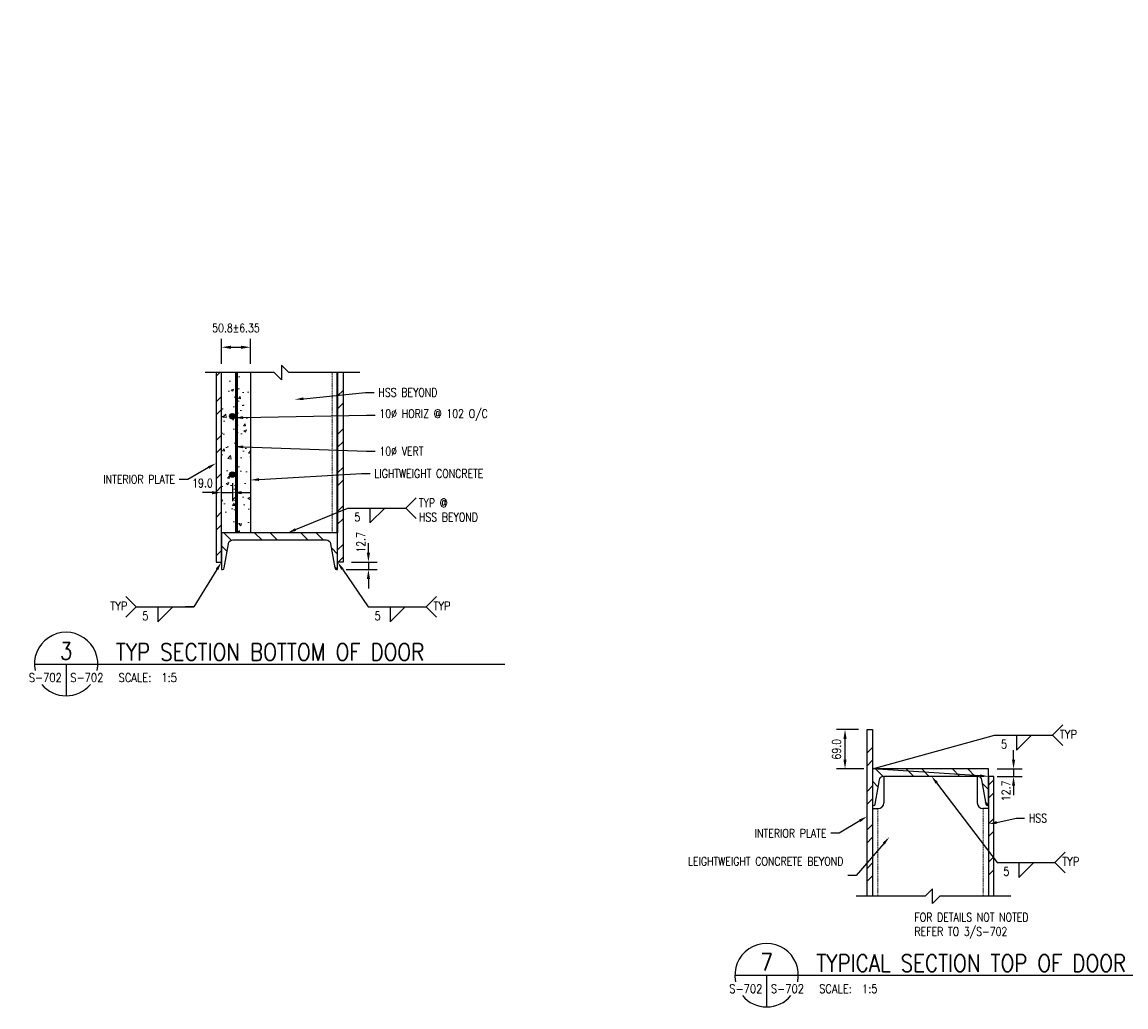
# Model space of a CAD drawing. Header units: millimetres. Extents: x -14372 to 41493, y -8662 to -515.
# Tile 7 of 8: x 15887 to 17819, y -4461 to -2738. Entities that reach past the tile are written whole.
import ezdxf
from ezdxf import colors
from ezdxf.entities.mleader import LeaderData, LeaderLine
from ezdxf.enums import TextEntityAlignment as Align
from ezdxf.math import Vec2, Vec3

# ---------------------------------------------------------------- set-up
doc = ezdxf.new("R2010")
doc.units = ezdxf.units.MM
doc.linetypes.add('DASHED', pattern=[0.75, 0.5, -0.25])
for name, color, linetype, lineweight in [('G-Detl-Medm', 32, 'Continuous', 35), ('S-SDEL-PATT', 170, 'Continuous', 18), ('S-SDEL-TEXT', 2, 'Continuous', 25)]:
    doc.layers.add(name, color=color, linetype=linetype, lineweight=lineweight)
for name, color, linetype in [('M-DETL-MEDM', 32, 'Continuous'), ('M-DETL-PATT', 173, 'Continuous'), ('M-DETL-WIDE', 213, 'Continuous'), ('S-ANNO-DIMS', 2, 'Continuous'), ('S-ANNO-SYMB_5', 5, 'Continuous'), ('S-ANNO-TEXT', 3, 'Continuous'), ('S-ANNO-TEXT14', 14, 'Continuous'), ('S-ANNO-TEXT1_4', 14, 'Continuous'), ('S-DETL-CONC', 4, 'Continuous'), ('S-ELEV-MBND', 1, 'Continuous'), ('S-ELEV-OTLN', 3, 'Continuous')]:
    doc.layers.add(name, color=color, linetype=linetype)
doc.styles.add('ROMANS', font='ROMANS.shx', dxfattribs={"width": 0.8})
doc.styles.add('Text', font='romans.shx', dxfattribs={"width": 0.8, "height": 3})
doc.dimstyles.new('NFL_1', dxfattribs={"dimscale": 0, "dimtxt": 3, "dimasz": 3.3, "dimexe": 3, "dimexo": 3, "dimgap": 1.5, "dimtad": 1, "dimdec": 1, "dimzin": 3, "dimdsep": 46, "dimtxsty": 'Text', "dimcen": 3, "dimdle": 3, "dimclrd": 1, "dimclre": 1, "dimclrt": 2, "dimadec": 0, "dimazin": 0, "dimtfac": 0.75, "dimtdec": 1, "dimtmove": 2, "dimatfit": 3, "dimfxl": 0.125, "dimtfillclr": 1, "dimfrac": 2, "dimtolj": 1, "dimtzin": 0, "dimarcsym": 1})
pattern_1 = [(45, (301.413, 0), (-33.67596, 33.67596), []), (45, (323.864, 0), (-33.67596, 33.67596), [])]

# ---------------------------------------------------------------- blocks, each defined once
blk = doc.blocks.new('*U65')
at = {"layer": 'M-DETL-PATT'}
h = blk.add_hatch(dxfattribs=at)
h.set_pattern_fill('ANSI32', color=256, scale=6, style=0)
edge = h.paths.add_edge_path()
edge.add_line((64.2, 0), (0, 0))
edge.add_line((0, 0), (0, -203.2))
edge.add_line((0, -203.2), (64.2, -203.2))
edge.add_line((64.2, -203.2), (64.2, -201.5))
edge.add_arc((60.9, -201.5), 3.3, 0, 80.5)
edge.add_line((61.4, -198.2), (19.2, -191.1))
edge.add_arc((20.5, -183.1), 8.13, 180, 260.5, ccw=False)
edge.add_line((12.4, -183.1), (12.4, -20.1))
edge.add_arc((20.5, -20.1), 8.13, 99.5, 180, ccw=False)
edge.add_line((19.2, -12.1), (61.4, -5))
edge.add_arc((60.9, -1.7), 3.3, 279.5, 360)
edge.add_line((64.2, -1.7), (64.2, 0))
at = {"color": 0, "linetype": 'ByBlock'}
blk.add_lwpolyline([(64.2, 0), (0, 0), (0, -203.2), (64.2, -203.2), (64.2, -201.5, 0.366443), (61.4, -198.2), (19.2, -191.1, -0.366443), (12.4, -183.1), (12.4, -20.1, -0.366443), (19.2, -12.1), (61.4, -5, 0.366443), (64.2, -1.7)], format="xyb", close=True, dxfattribs=at)
blk = doc.blocks.new('*U71')
at = {"layer": 'M-DETL-MEDM'}
h = blk.add_hatch(color=256, dxfattribs=at)
edge = h.paths.add_edge_path()
edge.add_arc((0, 0), 4.76, 0, 360)
blk.add_circle((0, 0), 4.76, dxfattribs=at)
blk = doc.blocks.new('*D72')
at = {"layer": 'Defpoints', "color": 0, "ltscale": 10, "transparency": 16777216}
for p in [(16255, -3529.8), (16255, -3561.5), (16236, -3631.8)]:
    blk.add_point(p, dxfattribs=at)
at = {"layer": 'S-ANNO-DIMS', "color": 1, "lineweight": -2, "ltscale": 10, "transparency": 16777216}
for p, q in [((16236, -3616.8), (16236, -3546.5)), ((16255, -3544.8), (16255, -3576.5)), ((16219.5, -3561.5), (16203, -3561.5)), ((16236, -3561.5), (16255, -3561.5)), ((16271.5, -3561.5), (16288, -3561.5))]:
    blk.add_line(p, q, dxfattribs=at)
at = {"layer": 'S-ANNO-DIMS', "color": 1, "ltscale": 10, "transparency": 16777216}
for points in [[(16219.5, -3558.8), (16219.5, -3564.3), (16236, -3561.5)], [(16271.5, -3558.8), (16271.5, -3564.3), (16255, -3561.5)]]:
    blk.add_solid(points, dxfattribs=at)
at = {"layer": 'S-ANNO-DIMS', "color": 2, "ltscale": 10, "transparency": 16777216, "insert": (16202.8, -3544.8), "char_height": 15, "attachment_point": 5, "style": 'Text'}
blk.add_mtext('\\A1;19.0', dxfattribs=at)
blk = doc.blocks.new('*D73')
at = {"layer": 'Defpoints', "color": 0, "ltscale": 10, "transparency": 16777216}
for p in [(16286.8, -3307.1), (16236, -3351.1), (16286.8, -3351.1)]:
    blk.add_point(p, dxfattribs=at)
at = {"layer": 'S-ANNO-DIMS', "color": 1, "lineweight": -2, "ltscale": 10, "transparency": 16777216}
for p, q in [((16236, -3336.1), (16236, -3292.1)), ((16286.8, -3336.1), (16286.8, -3292.1)), ((16252.5, -3307.1), (16270.3, -3307.1))]:
    blk.add_line(p, q, dxfattribs=at)
at = {"layer": 'S-ANNO-DIMS', "color": 1, "ltscale": 10, "transparency": 16777216}
for points in [[(16252.5, -3304.4), (16252.5, -3309.9), (16236, -3307.1)], [(16270.3, -3304.4), (16270.3, -3309.9), (16286.8, -3307.1)]]:
    blk.add_solid(points, dxfattribs=at)
at = {"layer": 'S-ANNO-DIMS', "color": 2, "ltscale": 10, "transparency": 16777216, "insert": (16261.4, -3273.4), "char_height": 15, "width": 35.748, "attachment_point": 5, "style": 'Text'}
blk.add_mtext('\\A1;50.8%%P6.35', dxfattribs=at)
blk = doc.blocks.new('*D74')
at = {"layer": 'Defpoints', "color": 0, "ltscale": 10, "transparency": 16777216}
for p in [(16448.7, -3683), (16439.2, -3696), (16493.2, -3696)]:
    blk.add_point(p, dxfattribs=at)
at = {"layer": 'S-SDEL-PATT', "color": 1, "lineweight": -2, "ltscale": 10, "transparency": 16777216}
for p, q in [((16493.2, -3666.5), (16493.2, -3650)), ((16463.7, -3683), (16508.2, -3683)), ((16493.2, -3683), (16493.2, -3696)), ((16454.2, -3696), (16508.2, -3696)), ((16493.2, -3712.5), (16493.2, -3729))]:
    blk.add_line(p, q, dxfattribs=at)
at = {"layer": 'S-SDEL-PATT', "color": 1, "ltscale": 10, "transparency": 16777216}
for points in [[(16490.4, -3666.5), (16495.9, -3666.5), (16493.2, -3683)], [(16490.4, -3712.5), (16495.9, -3712.5), (16493.2, -3696)]]:
    blk.add_solid(points, dxfattribs=at)
at = {"layer": 'S-SDEL-PATT', "color": 2, "ltscale": 10, "transparency": 16777216, "insert": (16479.9, -3648.5), "char_height": 15, "attachment_point": 5, "rotation": 90, "style": 'Text'}
blk.add_mtext('\\A1;12.7', dxfattribs=at)
blk = doc.blocks.new('*D85')
at = {"layer": 'Defpoints', "color": 0, "ltscale": 10, "transparency": 16777216}
for p in [(17578.5, -4044.9), (17578.5, -4057.9), (17622.2, -4057.9)]:
    blk.add_point(p, dxfattribs=at)
at = {"layer": 'S-SDEL-PATT', "color": 1, "lineweight": -2, "ltscale": 10, "transparency": 16777216}
for p, q in [((17622.2, -4028.4), (17622.2, -4011.9)), ((17593.5, -4044.9), (17637.2, -4044.9)), ((17622.2, -4044.9), (17622.2, -4057.9)), ((17593.5, -4057.9), (17637.2, -4057.9)), ((17622.2, -4074.4), (17622.2, -4090.9))]:
    blk.add_line(p, q, dxfattribs=at)
at = {"layer": 'S-SDEL-PATT', "color": 1, "ltscale": 10, "transparency": 16777216}
for points in [[(17619.5, -4028.4), (17625, -4028.4), (17622.2, -4044.9)], [(17619.5, -4074.4), (17625, -4074.4), (17622.2, -4057.9)]]:
    blk.add_solid(points, dxfattribs=at)
at = {"layer": 'S-SDEL-PATT', "color": 2, "ltscale": 10, "transparency": 16777216, "insert": (17609, -4083.2), "char_height": 15, "attachment_point": 5, "rotation": 90, "style": 'Text'}
blk.add_mtext('\\A1;12.7', dxfattribs=at)
blk = doc.blocks.new('*D86')
at = {"layer": 'Defpoints', "color": 0, "ltscale": 10, "transparency": 16777216}
for p in [(17327.3, -3975.9), (17365.8, -3975.9), (17375.3, -4044.9)]:
    blk.add_point(p, dxfattribs=at)
at = {"layer": 'S-ANNO-TEXT', "color": 1, "lineweight": -2, "ltscale": 10, "transparency": 16777216}
for p, q in [((17350.8, -3975.9), (17312.3, -3975.9)), ((17327.3, -4028.4), (17327.3, -3992.4)), ((17360.3, -4044.9), (17312.3, -4044.9))]:
    blk.add_line(p, q, dxfattribs=at)
at = {"layer": 'S-ANNO-TEXT', "color": 1, "ltscale": 10, "transparency": 16777216}
for points in [[(17324.5, -3992.4), (17330, -3992.4), (17327.3, -3975.9)], [(17324.5, -4028.4), (17330, -4028.4), (17327.3, -4044.9)]]:
    blk.add_solid(points, dxfattribs=at)
at = {"layer": 'S-ANNO-TEXT', "color": 2, "ltscale": 10, "transparency": 16777216, "insert": (17312.3, -4010.4), "char_height": 15, "attachment_point": 5, "rotation": 90, "style": 'Text'}
blk.add_mtext('\\A1;69.0', dxfattribs=at)

msp = doc.modelspace()

# ---------------------------------------------------------------- hatches: boundary and pattern name
at = {"layer": 'S-SDEL-PATT'}
h = msp.add_hatch(dxfattribs=at)
h.set_pattern_fill('ANSI32', color=256, scale=5)
h.set_pattern_definition([(45, (413.39, -357.323), (-33.67596, 33.67596), []), (45, (435.84, -357.323), (-33.67596, 33.67596), [])])
h.paths.add_polyline_path([(16235.98, -3351.13), (16226.48, -3351.13), (16226.48, -3683), (16235.98, -3683)])
h.paths.add_polyline_path([(16448.68, -3484.9), (16439.18, -3482.17), (16439.18, -3589.57), (16448.68, -3592.69)])
h.paths.add_polyline_path([(16448.68, -3422.29), (16439.18, -3419.61), (16439.18, -3482.17), (16448.68, -3484.9)])
h.paths.add_polyline_path([(16448.68, -3351.13), (16439.18, -3351.13), (16439.18, -3419.61), (16448.68, -3422.29)])
h.paths.add_polyline_path([(16448.68, -3592.69), (16439.18, -3589.57), (16439.18, -3683), (16448.68, -3683)])
at = {"layer": 'S-SDEL-PATT', "ltscale": 10}
h = msp.add_hatch(dxfattribs=at)
h.set_pattern_fill('AR-CONC', color=256, scale=0.25)
h.paths.add_polyline_path([(16286.78, -3351.13), (16235.98, -3351.13), (16235.98, -3631.82), (16286.78, -3631.82)])
h.paths.add_polyline_path([(16259.74, -3427.82, -1), (16250.22, -3427.82, -1)], flags=16)
h.paths.add_polyline_path([(16259.74, -3529.82, -1), (16250.22, -3529.82, -1)], flags=16)
h = msp.add_hatch(dxfattribs=at)
h.set_pattern_fill('ANSI32', color=256, scale=5)
h.set_pattern_definition(pattern_1)
h.paths.add_polyline_path([(17375.29, -3975.91), (17365.79, -3975.91), (17365.79, -4267.53), (17375.29, -4267.53)])
h = msp.add_hatch(dxfattribs=at)
h.set_pattern_fill('ANSI32', color=256, scale=5)
h.set_pattern_definition(pattern_1)
h.paths.add_polyline_path([(17587.99, -4057.91), (17578.49, -4057.91), (17578.49, -4179.27), (17587.99, -4190.86)])
h.paths.add_polyline_path([(17587.99, -4190.86), (17578.49, -4179.27), (17578.49, -4267.53), (17587.99, -4267.53)])

# ---------------------------------------------------------------- linework, layer by layer
at = {"layer": 'G-Detl-Medm'}
msp.add_line((16439.18, -3631.82), (16439.18, -3351.13), dxfattribs=at)
at = {"layer": 'S-ANNO-DIMS'}
for p, q in [((16558.43, -3588.46), (16576.56, -3570.33)), ((16457.28, -3588.46), (16558.43, -3588.46)), ((16558.43, -3588.46), (16576.56, -3606.59)), ((16086.52, -3761.46), (16068.4, -3743.33)), ((16594.01, -3761.46), (16612.14, -3743.33)), ((16086.52, -3761.46), (16068.4, -3779.58)), ((16086.52, -3761.46), (16187.68, -3761.46)), ((16492.86, -3761.46), (16594.01, -3761.46)), ((16594.01, -3761.46), (16612.14, -3779.58)), ((17690.26, -3985.9), (17708.39, -3967.77)), ((17589.11, -3985.9), (17690.26, -3985.9)), ((17690.26, -3985.9), (17708.39, -4004.03)), ((17694.41, -4208.46), (17712.54, -4190.33)), ((17593.26, -4208.46), (17694.41, -4208.46)), ((17694.41, -4208.46), (17712.54, -4226.59))]:
    msp.add_line(p, q, dxfattribs=at)
at = {"layer": 'S-ANNO-DIMS', "extrusion": (0, 0, -1)}
for p, q in [((16495.53, -3588.46), (16495.53, -3614.56)), ((16495.53, -3614.56), (16521.62, -3588.46)), ((16124.77, -3761.46), (16124.77, -3787.55)), ((16124.77, -3787.55), (16150.87, -3761.46)), ((16531.11, -3761.46), (16531.11, -3787.55)), ((16531.11, -3787.55), (16557.2, -3761.46)), ((17627.36, -3985.9), (17627.36, -4012)), ((17627.36, -4012), (17653.45, -3985.9)), ((17631.51, -4208.46), (17631.51, -4234.56)), ((17631.51, -4234.56), (17657.61, -4208.46))]:
    msp.add_line(p, q, dxfattribs=at)
at = {"layer": 'S-ANNO-SYMB_5'}
for p, q in [((15908.49, -3861.36), (16051.04, -3861.36)), ((15964.04, -3861.36), (15964.04, -3916.91)), ((16051.04, -3861.36), (16732.17, -3861.36)), ((17134.54, -4405.71), (17277.1, -4405.71)), ((17190.09, -4405.71), (17190.09, -4461.26)), ((17277.1, -4405.71), (17912.61, -4405.71))]:
    msp.add_line(p, q, dxfattribs=at)
for centre, start, end in [((15964.04, -3861.36), 348.16523, 191.83477), ((15964.04, -3861.36), 220.09558, 319.90442), ((17190.09, -4405.71), 348.16523, 191.83477), ((17190.09, -4405.71), 220.09558, 319.90442)]:
    msp.add_arc(centre, 55.55, start, end, dxfattribs=at)
at = {"layer": 'S-ANNO-TEXT', "ltscale": 10}
for p, q in [((16286.78, -3351.13), (16286.78, -3631.82)), ((17395.12, -4057.29), (17395.12, -4104.1)), ((17558.65, -4057.29), (17558.65, -4104.1)), ((17375.29, -4114.1), (17385.12, -4114.1)), ((17578.49, -4114.1), (17568.65, -4114.1))]:
    msp.add_line(p, q, dxfattribs=at)
for centre, start, end in [((17385.12, -4104.1), 270, 0), ((17568.65, -4104.1), 180, 270)]:
    msp.add_arc(centre, 10, start, end, dxfattribs=at)
at = {"layer": 'S-DETL-CONC', "ltscale": 10, "const_width": 5}
msp.add_lwpolyline([(16262.29, -3631.82), (16262.29, -3351.13)], dxfattribs=at)
at = {"layer": 'S-ELEV-MBND', "linetype": 'DASHED', "lineweight": 15, "ltscale": 4}
for p, q in [((16429.66, -3631.82), (16429.66, -3351.13)), ((17384.81, -4267.53), (17384.81, -4114.1)), ((17568.96, -4267.53), (17568.96, -4114.1))]:
    msp.add_line(p, q, dxfattribs=at)
at = {"layer": 'S-ELEV-OTLN', "ltscale": 10}
for points in [[(16226.48, -3351.13), (16226.48, -3683), (16235.98, -3683), (16235.98, -3351.13)], [(16448.68, -3351.13), (16448.68, -3683), (16439.18, -3683), (16439.18, -3351.13)], [(17365.79, -4267.53), (17365.79, -3975.91), (17375.29, -3975.91), (17375.29, -4267.53)], [(17587.99, -4267.53), (17587.99, -4057.91), (17578.49, -4057.91), (17578.49, -4267.53)]]:
    msp.add_lwpolyline(points, dxfattribs=at)
at = {"layer": 'S-SDEL-TEXT'}
for points in [[(16478.16, -3351.13), (16353.95, -3351.13), (16341.2, -3338.38), (16341.2, -3363.88), (16328.45, -3351.13), (16207.32, -3351.13)], [(17617.47, -4267.53), (17493.26, -4267.53), (17480.51, -4280.28), (17480.51, -4254.78), (17467.76, -4267.53), (17346.62, -4267.53)]]:
    msp.add_lwpolyline(points, dxfattribs=at)

# ---------------------------------------------------------------- block references
at = {"layer": 'M-DETL-WIDE', "ltscale": 10, "rotation": 270}
for p in [(16439.18, -3631.82), (17578.49, -4044.91)]:
    msp.add_blockref('*U65', p, dxfattribs=at)
at = {"layer": 'S-SDEL-TEXT', "ltscale": 10}
for p in [(16254.98, -3427.82), (16254.98, -3529.82)]:
    msp.add_blockref('*U71', p, dxfattribs=at)

# ---------------------------------------------------------------- texts
at = {"layer": 'S-ANNO-TEXT', "style": 'ROMANS', "width": 0.85}
for s, p in [('5', (16468.21, -3611.64)), ('TYP', (16041.42, -3767.36)), ('TYP', (16606.93, -3767.36)), ('5', (16097.45, -3784.64)), ('5', (16503.78, -3784.64)), ('S-702', (15971.47, -3892.61)), ('SCALE:  1:5', (16055.87, -3892.61)), ('TYP', (17703.18, -3991.8)), ('5', (17600.03, -4009.08)), ('TYP', (17707.34, -4214.36)), ('5', (17604.19, -4231.64)), ('S-702', (17197.52, -4436.96)), ('SCALE:  1:5', (17281.92, -4436.96))]:
    msp.add_text(s, height=15, dxfattribs=at).set_placement(p)
for p in [(15956.61, -3892.61), (17182.67, -4436.96)]:
    msp.add_text('S-702', height=15, dxfattribs=at).set_placement(p, align=Align.RIGHT)
at = {"layer": 'S-ANNO-TEXT', "ltscale": 10, "char_height": 15, "attachment_point": 1, "style": 'Text'}
for s, insert, width in [('TYP @ \\PHSS BEYOND', (16581.51, -3571.89), 196.3762), ('FOR DETAILS NOT NOTED REFER TO 3/S-702', (17448.83, -4296.82), 243.6939)]:
    msp.add_mtext(s, dxfattribs=dict(at, insert=insert, width=width))
at = {"layer": 'S-ANNO-TEXT14', "style": 'ROMANS', "width": 0.85}
msp.add_text('7', height=30, dxfattribs=at).set_placement((17190.09, -4397.77), align=Align.CENTER)
msp.add_text('TYPICAL SECTION TOP OF DOOR', height=30, dxfattribs=at).set_placement((17277.1, -4399.72))
at = {"layer": 'S-ANNO-TEXT1_4', "style": 'ROMANS', "width": 0.85}
msp.add_text('3', height=30, dxfattribs=at).set_placement((15964.04, -3853.42), align=Align.CENTER)
msp.add_text('TYP SECTION BOTTOM OF DOOR', height=30, dxfattribs=at).set_placement((16051.04, -3855.37))

# ---------------------------------------------------------------- dimensions: what is measured, and where the dimension line sits
at = {"layer": 'S-ANNO-DIMS', "ltscale": 10}
dim = msp.add_linear_dim(base=(16286.78, -3307.12), p1=(16235.98, -3351.13), p2=(16286.78, -3351.13), text='50.8%%P6.35', dimstyle='NFL_1', dxfattribs=at)
dim.commit()
dim.dimension.update_dxf_attribs({"geometry": '*D73', "text_midpoint": (16261.38, -3273.37)})
dim = msp.add_linear_dim(base=(16254.98, -3561.52), p1=(16235.98, -3631.82), p2=(16254.98, -3529.82), dimstyle='NFL_1', dxfattribs=at)
dim.commit()
dim.dimension.update_dxf_attribs({"geometry": '*D72', "text_midpoint": (16202.77, -3544.82), "dimtype": 160})
at = {"layer": 'S-ANNO-TEXT', "ltscale": 10}
dim = msp.add_linear_dim(base=(17327.26, -3975.91), p1=(17375.29, -4044.91), p2=(17365.79, -3975.91), angle=90, dimstyle='NFL_1', dxfattribs=at)
dim.commit()
dim.dimension.update_dxf_attribs({"geometry": '*D86', "text_midpoint": (17312.26, -4010.41)})
at = {"layer": 'S-SDEL-PATT', "ltscale": 10}
for base, p1, p2, angle, picture, middle in [((16493.18, -3696), (16448.68, -3683), (16439.18, -3696), 90, '*D74', (16479.9, -3648.52)), ((17622.25, -4057.91), (17578.49, -4044.91), (17578.49, -4057.91), 270, '*D85', (17608.97, -4083.18))]:
    dim = msp.add_linear_dim(base=base, p1=p1, p2=p2, angle=angle, text='12.7', dimstyle='NFL_1', dxfattribs=at)
    dim.commit()
    dim.dimension.update_dxf_attribs({"geometry": picture, "text_midpoint": middle, "dimtype": 160})

# ---------------------------------------------------------------- leaders
at = {"layer": 'S-ANNO-DIMS', "ltscale": 10}
ml = msp.add_multileader_mtext('Standard', dxfattribs=at)
ml.set_content('INTERIOR PLATE 9.5', color=3, style='Text')
ml.set_leader_properties(color=2)
ml.build(insert=Vec2(0, 0))
ml.multileader.update_dxf_attribs({"text_right_attachment_type": 3, "dogleg_length": 3, "arrow_head_size": 15, "scale": 5})
ctx = ml.context
ctx.base_point, ctx.scale, ctx.char_height, ctx.arrow_head_size, ctx.landing_gap_size, ctx.plane_origin = Vec3(15297.12, -3372.26), 5, 15, 15, 7.5, Vec3(15223.73, -3449.98)
ctx.right_attachment = 3
notes = []
notes.append((ctx, [(0, (1, 1, 0), (15282.12, -3372.26), (1, 0), 15, [(0, [(15223.73, -3449.98)], 0, [])])]))
ctx.mtext.insert, ctx.mtext.width, ctx.mtext.flow_direction = Vec3(15304.62, -3364.76), 183.9187, 5
ml = msp.add_multileader_mtext('Standard', dxfattribs=at)
ml.set_content('EXTERIOR PLATE 9.5x343 (TYP UON)', color=3, style='Text')
ml.set_leader_properties(color=2)
ml.build(insert=Vec2(0, 0))
ml.multileader.update_dxf_attribs({"text_right_attachment_type": 3, "dogleg_length": 3, "arrow_head_size": 15, "scale": 5})
ctx = ml.context
ctx.base_point, ctx.scale, ctx.char_height, ctx.arrow_head_size, ctx.landing_gap_size, ctx.plane_origin = Vec3(15056.61, -3744.8), 5, 15, 15, 7.5, Vec3(14982.09, -3672.18)
ctx.right_attachment = 3
notes.append((ctx, [(0, (1, 1, 0), (15041.61, -3744.8), (1, 0), 15, [(0, [(14982.09, -3672.18)], 0, [])])]))
ctx.mtext.insert, ctx.mtext.width, ctx.mtext.flow_direction = Vec3(15064.11, -3734.8), 221.135, 5
ml = msp.add_multileader_mtext('Standard', dxfattribs=at)
ml.set_content('EXTERIOR PLATE 9.5x387.4 @ RIGHT DOOR EDGE', color=3, style='Text')
ml.set_leader_properties(color=2)
ml.build(insert=Vec2(0, 0))
ml.multileader.update_dxf_attribs({"text_right_attachment_type": 3, "dogleg_length": 3, "arrow_head_size": 15, "scale": 5})
ctx = ml.context
ctx.base_point, ctx.scale, ctx.char_height, ctx.arrow_head_size, ctx.landing_gap_size, ctx.plane_origin = Vec3(15351.52, -3702.28), 5, 15, 15, 7.5, Vec3(15310.12, -3672.18)
ctx.right_attachment = 3
notes.append((ctx, [(0, (1, 1, 0), (15336.52, -3702.28), (1, 0), 15, [(0, [(15310.12, -3672.18)], 0, [])])]))
ctx.mtext.insert, ctx.mtext.width, ctx.mtext.flow_direction = Vec3(15359.02, -3694.78), 207.4103, 5
at = {"layer": 'S-ANNO-TEXT', "ltscale": 10}
ml = msp.add_multileader_mtext('Standard', dxfattribs=at)
ml.set_content('MITER CHANELS AT CORNER AND WELD ', color=3, style='Text')
ml.set_leader_properties(color=2)
ml.build(insert=Vec2(0, 0))
ml.multileader.update_dxf_attribs({"text_right_attachment_type": 3, "dogleg_length": 3, "arrow_head_size": 60, "scale": 20})
ctx = ml.context
ctx.base_point, ctx.scale, ctx.char_height, ctx.arrow_head_size, ctx.landing_gap_size, ctx.plane_origin = Vec3(6859.98, -2769.24), 20, 60, 60, 30, Vec3(6393.23, -3058.19)
ctx.right_attachment = 3
notes.append((ctx, [(1, (1, 1, 0), (6799.98, -2769.24), (1, 0), 60, [(0, [(6465.59, -2968.94)], 0, [])])]))
ctx.mtext.insert, ctx.mtext.width, ctx.mtext.flow_direction = Vec3(6889.98, -2739.24), 715.9291, 5
ml = msp.add_multileader_mtext('Standard', dxfattribs=at)
ml.set_content('FILL AREA COMPLETELY W/ LW CONC', color=3, style='Text')
ml.set_leader_properties(color=2)
ml.build(insert=Vec2(0, 0))
ml.multileader.update_dxf_attribs({"text_right_attachment_type": 3, "dogleg_length": 3, "arrow_head_size": 60, "scale": 20})
ctx = ml.context
ctx.base_point, ctx.scale, ctx.char_height, ctx.arrow_head_size, ctx.landing_gap_size, ctx.plane_origin = Vec3(6625.29, -3743.53), 20, 60, 60, 30, Vec3(6224.07, -3318.78)
ctx.right_attachment = 3
notes.append((ctx, [(0, (1, 1, 0), (6565.29, -3743.53), (1, 0), 60, [(0, [(6224.07, -3318.78)], 0, [])])]))
ctx.mtext.insert, ctx.mtext.width, ctx.mtext.flow_direction = Vec3(6655.29, -3713.53), 472.9266, 5
ml = msp.add_multileader_mtext('Standard', dxfattribs=at)
ml.set_content('PL 12.5 FOR CONC INFILL (TYP)', color=3, style='Text')
ml.set_leader_properties(color=2)
ml.build(insert=Vec2(0, 0))
ml.multileader.update_dxf_attribs({"text_right_attachment_type": 3, "dogleg_length": 3, "arrow_head_size": 60, "scale": 20})
ctx = ml.context
ctx.base_point, ctx.scale, ctx.char_height, ctx.arrow_head_size, ctx.landing_gap_size, ctx.plane_origin = Vec3(6618.31, -4309.95), 20, 60, 60, 30, Vec3(6287.72, -3507.32)
ctx.right_attachment = 3
notes.append((ctx, [(0, (1, 1, 0), (6558.31, -4309.95), (1, 0), 60, [(0, [(6287.72, -3508.25)], 0, [])])]))
ctx.mtext.insert, ctx.mtext.width, ctx.mtext.flow_direction = Vec3(6648.31, -4269.95), 508.7807, 5
ml = msp.add_multileader_mtext('Standard', dxfattribs=at)
ml.set_content('HSS', color=3, style='Text')
ml.set_leader_properties(color=2)
ml.build(insert=Vec2(0, 0))
ml.multileader.update_dxf_attribs({"text_right_attachment_type": 3, "dogleg_length": 3, "arrow_head_size": 15, "scale": 5})
ctx = ml.context
ctx.base_point, ctx.scale, ctx.char_height, ctx.arrow_head_size, ctx.landing_gap_size, ctx.plane_origin = Vec3(17641.51, -4131.03), 5, 15, 15, 7.5, Vec3(17578.49, -4223.85)
ctx.right_attachment = 3
notes.append((ctx, [(0, (1, 1, 0), (17626.51, -4131.03), (1, 0), 15, [(0, [(17578.49, -4141.6)], 0, [])])]))
ctx.mtext.insert, ctx.mtext.flow_direction = Vec3(17649.01, -4123.53), 5
ml = msp.add_multileader_mtext('Standard', dxfattribs=at)
ml.set_content('LEIGHTWEIGHT CONCRETE BEYOND', color=3, style='Text')
ml.set_leader_properties(color=2)
ml.build(insert=Vec2(0, 0))
ml.multileader.update_dxf_attribs({"text_right_attachment_type": 3, "dogleg_length": 3, "arrow_head_size": 15, "scale": 5})
ctx = ml.context
ctx.base_point, ctx.scale, ctx.char_height, ctx.arrow_head_size, ctx.landing_gap_size, ctx.plane_origin = Vec3(17146.08, -4206.56), 5, 15, 15, 7.5, Vec3(17405.61, -4218.27)
ctx.right_attachment, ctx.text_align_type = 3, 2
notes.append((ctx, [(0, (1, 1, 0), (17346.94, -4231.56), (-1, 0), 15, [(0, [(17404.79, -4164.08)], 0, [])])]))
ctx.mtext.insert, ctx.mtext.width, ctx.mtext.alignment, ctx.mtext.flow_direction = Vec3(17324.44, -4199.06), 180.1252, 3, 5
at = {"layer": 'S-SDEL-PATT', "ltscale": 10}
ml = msp.add_multileader_mtext('Standard', dxfattribs=at)
ml.set_content('', color=3, style='Text')
ml.set_leader_properties(color=2)
ml.build(insert=Vec2(0, 0))
ml.multileader.update_dxf_attribs({"text_right_attachment_type": 3, "dogleg_length": 3, "arrow_head_size": 15, "scale": 5})
ctx = ml.context
ctx.base_point, ctx.scale, ctx.char_height, ctx.arrow_head_size, ctx.landing_gap_size, ctx.plane_origin = Vec3(16472.28, -3588.46), 5, 15, 15, 7.5, Vec3(16444.55, -3270.58)
ctx.right_attachment = 3
notes.append((ctx, [(0, (1, 1, 0), (16457.28, -3588.46), (1, 0), 15, [(0, [(16351.76, -3631.82)], 0, [])])]))
ctx.mtext.insert, ctx.mtext.flow_direction = Vec3(16479.78, -3580.96), 5
ml = msp.add_multileader_mtext('Standard', dxfattribs=at)
ml.set_content('', color=3, style='Text')
ml.set_leader_properties(color=2)
ml.build(insert=Vec2(0, 0))
ml.multileader.update_dxf_attribs({"text_right_attachment_type": 3, "dogleg_length": 3, "arrow_head_size": 15, "scale": 5})
ctx = ml.context
ctx.base_point, ctx.scale, ctx.char_height, ctx.arrow_head_size, ctx.landing_gap_size, ctx.plane_origin = Vec3(16157.68, -3761.46), 5, 15, 15, 7.5, Vec3(16235.98, -3683)
ctx.right_attachment, ctx.text_align_type = 3, 2
notes.append((ctx, [(0, (1, 1, 0), (16187.68, -3761.46), (-1, 0), 15, [(0, [(16235.98, -3683)], 0, [])])]))
ctx.mtext.insert, ctx.mtext.alignment, ctx.mtext.flow_direction = Vec3(16165.18, -3753.96), 3, 5
ml = msp.add_multileader_mtext('Standard', dxfattribs=at)
ml.set_content('', color=3, style='Text')
ml.set_leader_properties(color=2)
ml.build(insert=Vec2(0, 0))
ml.multileader.update_dxf_attribs({"text_right_attachment_type": 3, "dogleg_length": 3, "arrow_head_size": 15, "scale": 5})
ctx = ml.context
ctx.base_point, ctx.scale, ctx.char_height, ctx.arrow_head_size, ctx.landing_gap_size, ctx.plane_origin = Vec3(16507.86, -3761.46), 5, 15, 15, 7.5, Vec3(16444.55, -3683)
ctx.right_attachment = 3
notes.append((ctx, [(0, (1, 1, 0), (16492.86, -3761.46), (1, 0), 15, [(0, [(16439.18, -3683)], 0, [])])]))
ctx.mtext.insert, ctx.mtext.flow_direction = Vec3(16515.36, -3753.96), 5
ml = msp.add_multileader_mtext('Standard', dxfattribs=at)
ml.set_content('', color=3, style='Text')
ml.set_leader_properties(color=2)
ml.build(insert=Vec2(0, 0))
ml.multileader.update_dxf_attribs({"text_right_attachment_type": 3, "dogleg_length": 3, "arrow_head_size": 15, "scale": 5})
ctx = ml.context
ctx.base_point, ctx.scale, ctx.char_height, ctx.arrow_head_size, ctx.landing_gap_size, ctx.plane_origin = Vec3(17604.11, -3985.9), 5, 15, 15, 7.5, Vec3(17583.86, -3895.71)
ctx.right_attachment = 3
notes.append((ctx, [(0, (1, 1, 0), (17589.11, -3985.9), (1, 0), 15, [(1, [(17578.49, -4057.91), (17375.29, -4044.91)], 0, [])])]))
ctx.mtext.insert, ctx.mtext.flow_direction = Vec3(17611.61, -3978.4), 5
ml = msp.add_multileader_mtext('Standard', dxfattribs=at)
ml.set_content('', color=3, style='Text')
ml.set_leader_properties(color=2)
ml.build(insert=Vec2(0, 0))
ml.multileader.update_dxf_attribs({"text_right_attachment_type": 3, "dogleg_length": 3, "arrow_head_size": 15, "scale": 5})
ctx = ml.context
ctx.base_point, ctx.scale, ctx.char_height, ctx.arrow_head_size, ctx.landing_gap_size, ctx.plane_origin = Vec3(17608.26, -4208.46), 5, 15, 15, 7.5, Vec3(17583.86, -4166.32)
ctx.right_attachment = 3
notes.append((ctx, [(0, (1, 1, 0), (17593.26, -4208.46), (1, 0), 15, [(1, [(17478.54, -4057.28)], 0, [])])]))
ctx.mtext.insert, ctx.mtext.flow_direction = Vec3(17615.76, -4200.96), 5
at = {"layer": 'S-SDEL-TEXT', "ltscale": 10}
ml = msp.add_multileader_mtext('Standard', dxfattribs=at)
ml.set_content('HSS BEYOND', color=3, style='Text')
ml.set_leader_properties(color=2)
ml.build(insert=Vec2(0, 0))
ml.multileader.update_dxf_attribs({"text_right_attachment_type": 3, "dogleg_length": 3, "arrow_head_size": 15, "scale": 5})
ctx = ml.context
ctx.base_point, ctx.scale, ctx.char_height, ctx.arrow_head_size, ctx.landing_gap_size, ctx.plane_origin = Vec3(16503.08, -3386.17), 5, 15, 15, 7.5, Vec3(16364.71, -3398.55)
ctx.right_attachment = 3
notes.append((ctx, [(0, (1, 1, 0), (16488.08, -3386.17), (1, 0), 15, [(0, [(16364.71, -3398.55)], 0, [])])]))
ctx.mtext.insert, ctx.mtext.flow_direction = Vec3(16510.58, -3378.67), 5
ml = msp.add_multileader_mtext('Standard', dxfattribs=at)
ml.set_content('10%%C HORIZ @ 102 O/C', color=3, style='Text')
ml.set_leader_properties(color=2)
ml.build(insert=Vec2(0, 0))
ml.multileader.update_dxf_attribs({"text_right_attachment_type": 3, "dogleg_length": 3, "arrow_head_size": 15, "scale": 5})
ctx = ml.context
ctx.base_point, ctx.scale, ctx.char_height, ctx.arrow_head_size, ctx.landing_gap_size, ctx.plane_origin = Vec3(16504.85, -3425.76), 5, 15, 15, 7.5, Vec3(16286.78, -3432.58)
ctx.right_attachment = 3
notes.append((ctx, [(0, (1, 1, 0), (16489.85, -3425.76), (1, 0), 15, [(0, [(16258.94, -3430.47)], 0, [])])]))
ctx.mtext.insert, ctx.mtext.width, ctx.mtext.flow_direction = Vec3(16512.35, -3415.76), 132.2943, 5
ml = msp.add_multileader_mtext('Standard', dxfattribs=at)
ml.set_content('10%%C VERT', color=3, style='Text')
ml.set_leader_properties(color=2)
ml.build(insert=Vec2(0, 0))
ml.multileader.update_dxf_attribs({"text_right_attachment_type": 3, "dogleg_length": 3, "arrow_head_size": 15, "scale": 5})
ctx = ml.context
ctx.base_point, ctx.scale, ctx.char_height, ctx.arrow_head_size, ctx.landing_gap_size, ctx.plane_origin = Vec3(16504.85, -3488.86), 5, 15, 15, 7.5, Vec3(16286.78, -3483.06)
ctx.right_attachment = 3
notes.append((ctx, [(0, (1, 1, 0), (16489.85, -3488.86), (1, 0), 15, [(0, [(16258.94, -3480.94)], 0, [])])]))
ctx.mtext.insert, ctx.mtext.width, ctx.mtext.flow_direction = Vec3(16512.35, -3481.36), 159.585, 5
ml = msp.add_multileader_mtext('Standard', dxfattribs=at)
ml.set_content('INTERIOR PLATE', color=3, style='Text')
ml.set_leader_properties(color=2)
ml.build(insert=Vec2(0, 0))
ml.multileader.update_dxf_attribs({"text_right_attachment_type": 3, "dogleg_length": 3, "arrow_head_size": 15, "scale": 5})
ctx = ml.context
ctx.base_point, ctx.scale, ctx.char_height, ctx.arrow_head_size, ctx.landing_gap_size, ctx.plane_origin = Vec3(16008.32, -3538.21), 5, 15, 15, 7.5, Vec3(16226.48, -3510.07)
ctx.right_attachment, ctx.text_align_type = 3, 2
notes.append((ctx, [(0, (1, 1, 0), (16177.18, -3538.21), (-1, 0), 15, [(0, [(16226.48, -3510.07)], 0, [])])]))
ctx.mtext.insert, ctx.mtext.width, ctx.mtext.alignment, ctx.mtext.flow_direction = Vec3(16154.68, -3530.71), 160.4947, 3, 5
ml = msp.add_multileader_mtext('Standard', dxfattribs=at)
ml.set_content('LIGHTWEIGHT CONCRETE', color=3, style='Text')
ml.set_leader_properties(color=2)
ml.build(insert=Vec2(0, 0))
ml.multileader.update_dxf_attribs({"text_right_attachment_type": 3, "dogleg_length": 3, "arrow_head_size": 15, "scale": 5})
ctx = ml.context
ctx.base_point, ctx.scale, ctx.char_height, ctx.arrow_head_size, ctx.landing_gap_size, ctx.plane_origin = Vec3(16496.08, -3528.1), 5, 15, 15, 7.5, Vec3(16286.78, -3539.4)
ctx.right_attachment = 3
notes.append((ctx, [(0, (1, 1, 0), (16481.08, -3528.1), (1, 0), 15, [(0, [(16286.78, -3539.4)], 0, [])])]))
ctx.mtext.insert, ctx.mtext.width, ctx.mtext.flow_direction = Vec3(16503.58, -3520.6), 150.0155, 5
ml = msp.add_multileader_mtext('Standard', dxfattribs=at)
ml.set_content('INTERIOR PLATE', color=3, style='Text')
ml.set_leader_properties(color=2)
ml.build(insert=Vec2(0, 0))
ml.multileader.update_dxf_attribs({"text_right_attachment_type": 3, "dogleg_length": 3, "arrow_head_size": 15, "scale": 5})
ctx = ml.context
ctx.base_point, ctx.scale, ctx.char_height, ctx.arrow_head_size, ctx.landing_gap_size, ctx.plane_origin = Vec3(17148.45, -4157.55), 5, 15, 15, 7.5, Vec3(17365.79, -4230.84)
ctx.right_attachment, ctx.text_align_type = 3, 2
notes.append((ctx, [(0, (1, 1, 0), (17317.31, -4157.55), (-1, 0), 15, [(0, [(17365.79, -4127.86)], 0, [])])]))
ctx.mtext.insert, ctx.mtext.width, ctx.mtext.alignment, ctx.mtext.flow_direction = Vec3(17294.81, -4150.05), 160.4947, 3, 5
for ctx, leaders in notes:
    for number, flags, end, landing, length, lines in leaders:
        leader = LeaderData()
        leader.index, (leader.has_last_leader_line, leader.has_dogleg_vector, leader.attachment_direction) = number, flags
        leader.last_leader_point, leader.dogleg_vector, leader.dogleg_length = Vec3(end), Vec3(landing), length
        for number, points, colour, breaks in lines:
            line = LeaderLine()
            line.index, line.vertices, line.color, line.breaks = number, Vec3.list(points), colors.encode_raw_color(colour), breaks
            leader.lines.append(line)
        ctx.leaders.append(leader)

doc.saveas('drawing.dxf')
